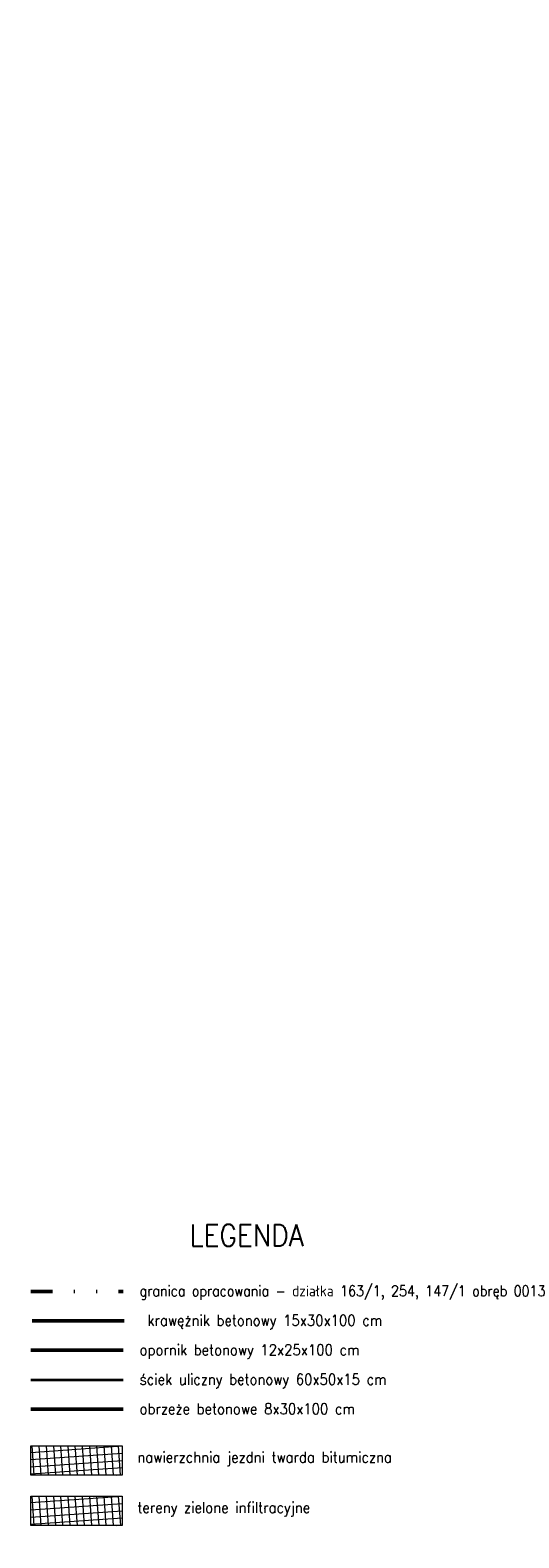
# Model space of a CAD drawing. Header units: metres. Extents: x 0 to 7425707, y -302 to 5720571.
# Tile 45 of 54: x 7425403 to 7425460, y 5720220 to 5720396. Entities that reach past the tile are written whole.
import ezdxf

# ---------------------------------------------------------------- set-up
doc = ezdxf.new("R2010")
doc.units = ezdxf.units.M
doc.header["$LTSCALE"] = 0.5
doc.header["$PDMODE"] = 33
doc.header["$PDSIZE"] = 0.3
doc.linetypes.add('1', pattern=[0])
doc.linetypes.add('13', pattern=[4, 1, -1, 0, -1, 0, -1])
doc.layers.get('Defpoints').update_dxf_attribs({"linetype": 'CONTINUOUS'})
for name, color, linetype, lineweight in [('granica_PD', 6, '13', 50), ('kraweznik', 1, '1', 50), ('nawierzchnie', 1, '1', 50), ('opis drogi', 6, '1', 25)]:
    doc.layers.add(name, color=color, linetype=linetype, lineweight=lineweight)
doc.styles.get("Standard").update_dxf_attribs({"font": 'Simplex.SHX', "width": 0.75})
doc.linetypes.add('ZIGZAG', pattern='A,0.0001,-0.2,[131,ltypeshp.shx,S=0.2,R=0,X=-0.2,Y=0],-0.4,[131,ltypeshp.shx,S=0.2,R=180,X=0.2,Y=0],-0.2', length=0.8001)
doc.dimstyles.get("Standard").update_dxf_attribs({"dimtxt": 1, "dimasz": 1, "dimexe": 1, "dimexo": 1, "dimgap": 1, "dimtad": 1, "dimtxsty": 'Standard', "dimcen": 2.5, "dimadec": 0, "dimazin": 0, "dimtfac": 1, "dimtmove": 0, "dimatfit": 3, "dimfxl": 1, "dimarcsym": 0})

# ---------------------------------------------------------------- blocks, each defined once
blk = doc.blocks.new('*D1088')
at = {"layer": 'Defpoints', "color": 0, "linetype": 'Continuous'}
for p in [(7425416.23, 5720541.21), (7425420.15, 5720542.23), (1199865.73, 924384.67)]:
    blk.add_point(p, dxfattribs=at)
at = {"layer": 'kraweznik', "color": 0, "linetype": '1', "lineweight": -2}
for p, q in [((7425416.29, 5720541.21), (7425417.83, 5720541.21)), ((7425417.83, 5720541.21), (7425418.55, 5720542.23)), ((7425418.55, 5720542.23), (7425420.15, 5720542.23))]:
    blk.add_line(p, q, dxfattribs=at)
at = {"layer": 'kraweznik', "color": 0, "linetype": 'Continuous', "lineweight": 18, "insert": (7425422.44, 5720542.23), "char_height": 0.8, "attachment_point": 5}
blk.add_mtext('\\A1;\\A1;00000000', dxfattribs=at)

msp = doc.modelspace()

# ---------------------------------------------------------------- hatches: boundary and pattern name
at = {"layer": 'nawierzchnie', "lineweight": 20, "true_color": 0x2495ff}
h = msp.add_hatch(dxfattribs=at)
h.set_pattern_fill('ANSI37', color=150, scale=6.707317, angle=139, style=0)
h.set_pattern_definition([(184, (12199131.4612, -525776.8909), (0.05848484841, -0.83637229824), []), (274, (12199131.4612, -525776.8909), (0.83637229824, 0.05848484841), [])])
h.paths.add_polyline_path([(7425413.298, 5720227.474), (7425413.298, 5720230.908), (7425402.679, 5720230.908), (7425402.679, 5720227.474), (7425413.298, 5720227.474)], is_closed=False)
at = {"layer": 'nawierzchnie', "lineweight": 20}
h = msp.add_hatch(dxfattribs=at)
h.set_pattern_fill('ANSI37', color=3, scale=6.707317, angle=139, style=0)
h.set_pattern_definition([(184, (12199131.4612, -525782.7519), (0.05848484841, -0.83637229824), []), (274, (12199131.4612, -525782.7519), (0.83637229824, 0.05848484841), [])])
h.paths.add_polyline_path([(7425413.298, 5720221.613), (7425413.298, 5720225.047), (7425402.679, 5720225.047), (7425402.679, 5720221.613), (7425413.298, 5720221.613)], is_closed=False)

# ---------------------------------------------------------------- linework, layer by layer
at = {"layer": 'granica_PD', "ltscale": 5}
msp.add_line((7425402.679, 5720248.891), (7425413.426, 5720248.891), dxfattribs=at)
at = {"layer": 'kraweznik'}
msp.add_line((7425402.807, 5720245.456), (7425413.555, 5720245.456), dxfattribs=at)
at = {"layer": 'kraweznik', "color": 4}
msp.add_line((7425402.679, 5720242.022), (7425413.426, 5720242.022), dxfattribs=at)
at = {"layer": 'kraweznik', "color": 2}
msp.add_line((7425402.679, 5720235.153), (7425413.426, 5720235.153), dxfattribs=at)
at = {"layer": 'nawierzchnie', "color": 3, "linetype": 'ZIGZAG', "lineweight": 35, "ltscale": 8}
msp.add_line((7425402.679, 5720238.588), (7425413.426, 5720238.588), dxfattribs=at)
at = {"layer": 'nawierzchnie', "color": 150, "lineweight": 18, "true_color": 0x2495ff}
msp.add_lwpolyline([(7425402.679, 5720227.474), (7425402.679, 5720230.908), (7425413.298, 5720230.908), (7425413.298, 5720227.474)], close=True, dxfattribs=at)
at = {"layer": 'nawierzchnie', "color": 3, "lineweight": 18}
msp.add_lwpolyline([(7425402.679, 5720221.613), (7425402.679, 5720225.047), (7425413.298, 5720225.047), (7425413.298, 5720221.613)], close=True, dxfattribs=at)

# ---------------------------------------------------------------- texts
at = {"layer": 'opis drogi', "color": 7, "width": 0.9}
for s, height, p in [('LEGENDA', 2.5152, (7425421.148, 5720254.157)), ('granica opracowania - działka 163/1, 254, 147/1 obręb 0013', 1.25762, (7425415.337, 5720248.314)), (' krawężnik betonowy 15x30x100 cm', 1.25762, (7425415.465, 5720244.88)), ('opornik betonowy 12x25x100 cm', 1.25762, (7425415.337, 5720241.446)), ('ściek uliczny betonowy 60x50x15 cm', 1.25762, (7425415.337, 5720238.012)), ('obrzeże betonowe 8x30x100 cm', 1.25762, (7425415.337, 5720234.577)), ('nawierzchnia jezdni twarda bitumiczna', 1.25762, (7425415.08, 5720228.936)), ('tereny zielone infiltracyjne', 1.25762, (7425415.08, 5720223.075))]:
    msp.add_text(s, height=height, dxfattribs=at).set_placement(p)

# ---------------------------------------------------------------- dimensions: what is measured, and where the dimension line sits
at = {"layer": 'kraweznik', "color": 1, "linetype": '1', "lineweight": 18}
dim = msp.add_ordinate_dim(feature_location=(7425416.228, 5720541.21), offset=(3.923, 1.018), dtype=0, origin=(1199865.73, 924384.672), text='\\A1;00000000', dimstyle='Standard', override={"dimtxt": 0.8, "dimasz": 0.8, "dimexe": 0.5, "dimexo": 0.0625, "dimgap": 0.09, "dimtad": 0, "dimzin": 0, "dimdsep": 46, "dimtxsty": 'Standard', "dimcen": 0.09, "dimtdec": 4, "dimtofl": 0, "dimtolj": 1, "dimtzin": 0}, dxfattribs=at)
dim.commit()
dim.dimension.update_dxf_attribs({"geometry": '*D1088', "text_midpoint": (7425422.441, 5720542.229)})

doc.saveas('drawing.dxf')
